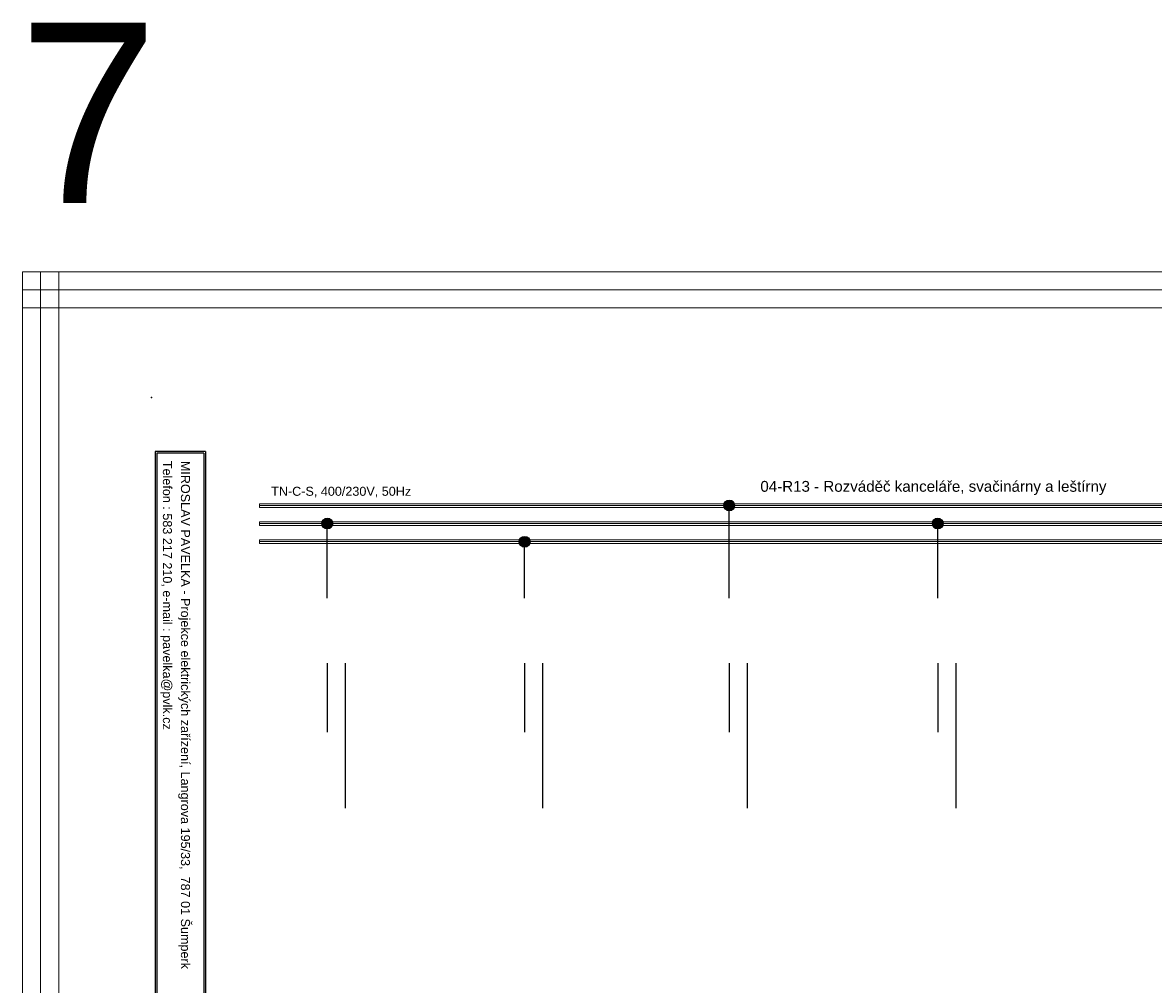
# Model space of a CAD drawing. Extents: x -1856 to 5084, y -4939 to -4246.
# Tile 15 of 24: x 2529 to 2842, y -4771 to -4504. Entities that reach past the tile are written whole.
import ezdxf

# ---------------------------------------------------------------- set-up
doc = ezdxf.new("R2010")
doc.units = 0
doc.header["$MEASUREMENT"] = 0
for name, color, linetype in [('1-KRESBA', 7, 'Continuous'), ('__10-Popisy', 220, 'Continuous'), ('__Bílá', 7, 'Continuous'), ('__Oranžová', 30, 'Continuous'), ('__Vínová 220', 220, 'Continuous')]:
    doc.layers.add(name, color=color, linetype=linetype)
doc.styles.add('Arial', font='arial.ttf')

# ---------------------------------------------------------------- blocks, each defined once
blk = doc.blocks.new('L0001A02')
at = {"linetype": 'Continuous'}
h = blk.add_hatch(color=256, dxfattribs=at)
edge = h.paths.add_edge_path()
edge.add_arc((0, 0), 1.5, 0, 360)
blk.add_circle((0, 0), 1.5)

msp = doc.modelspace()

# ---------------------------------------------------------------- linework, layer by layer
at = {"layer": '1-KRESBA'}
for p, q in [((2724.51, -4663.79), (2724.51, -4638.62)), ((2613.05, -4663.79), (2613.05, -4643.15)), ((2782.33, -4663.79), (2782.33, -4643.38)), ((2667.77, -4663.79), (2667.77, -4647.89)), ((2613.05, -4681.81), (2613.05, -4700.92)), ((2618.05, -4681.83), (2618.05, -4722.04)), ((2667.77, -4681.81), (2667.77, -4700.92)), ((2672.77, -4681.83), (2672.77, -4722.04)), ((2724.51, -4681.81), (2724.51, -4700.92)), ((2729.51, -4681.83), (2729.51, -4722.04)), ((2782.33, -4681.81), (2782.33, -4700.92)), ((2787.33, -4681.83), (2787.33, -4722.04))]:
    msp.add_line(p, q, dxfattribs=at)
at = {"layer": '__Bílá'}
for p, q in [((2579.29, -4623.12), (2565.29, -4623.12)), ((2565.29, -4623.12), (2565.29, -4902.12)), ((2578.79, -4623.62), (2565.79, -4623.62)), ((2565.79, -4623.62), (2565.79, -4802.62)), ((2578.79, -4623.62), (2578.79, -4802.62)), ((2579.29, -4623.12), (2579.29, -4902.12))]:
    msp.add_line(p, q, dxfattribs=at)
msp.add_point((2564.29, -4608.12), dxfattribs=at)
at = {"layer": '__Oranžová', "lineweight": 0}
for p, q in [((2594.29, -4637.62), (2594.29, -4638.12)), ((2594.29, -4637.62), (2949.29, -4637.62)), ((2594.29, -4638.62), (2594.29, -4638.12)), ((2594.29, -4638.12), (2949.29, -4638.12)), ((2594.29, -4638.62), (2949.29, -4638.62)), ((2594.29, -4642.62), (2594.29, -4643.12)), ((2594.29, -4642.62), (2949.29, -4642.62)), ((2594.29, -4643.62), (2594.29, -4643.12)), ((2594.29, -4643.12), (2949.29, -4643.12)), ((2594.29, -4643.62), (2949.29, -4643.62)), ((2594.29, -4647.62), (2594.29, -4648.12)), ((2594.29, -4647.62), (2949.29, -4647.62)), ((2594.29, -4648.62), (2594.29, -4648.12)), ((2594.29, -4648.12), (2949.29, -4648.12)), ((2594.29, -4648.62), (2949.29, -4648.62))]:
    msp.add_line(p, q, dxfattribs=at)
at = {"layer": '__Vínová 220', "lineweight": 0}
for p, q in [((2528.58, -4573.3), (2528.58, -4578.3)), ((2528.58, -4573.3), (3024.98, -4573.3)), ((2528.58, -4939.38), (2528.58, -4573.3)), ((2528.58, -4573.3), (2533.58, -4573.3)), ((2533.58, -4939.38), (2533.58, -4573.3)), ((2538.58, -4573.3), (2533.58, -4573.3)), ((2538.58, -4939.38), (2538.58, -4573.3)), ((2528.58, -4583.3), (2528.58, -4578.3)), ((2528.58, -4578.3), (3024.98, -4578.3)), ((2528.58, -4583.3), (3024.98, -4583.3))]:
    msp.add_line(p, q, dxfattribs=at)

# ---------------------------------------------------------------- block references
at = {"layer": '1-KRESBA'}
for p in [(2724.51, -4638.09), (2613.05, -4643.1), (2782.33, -4643.09), (2667.77, -4648.15)]:
    msp.add_blockref('L0001A02', p, dxfattribs=at)

# ---------------------------------------------------------------- texts
at = {"layer": '__10-Popisy', "style": 'Arial'}
msp.add_text('7', height=50, dxfattribs=at).set_placement((2527.4, -4554.18))
at = {"layer": '__Bílá', "style": 'Arial'}
for s, p in [('Telefon : 583 217 210, e-mail : pavelka@pvlk.cz', (2567.48, -4625.71)), ('MIROSLAV PAVELKA - Projekce elektrických zařízení, Langrova 195/33,  787 01 Šumperk', (2572.48, -4625.71))]:
    msp.add_text(s, height=2.5, rotation=270, dxfattribs=at).set_placement(p)
at = {"layer": '__Bílá', "insert": (2733.14, -4635.19), "char_height": 3, "attachment_point": 7, "style": 'Arial'}
msp.add_mtext('04-R13 - Rozváděč kanceláře, svačinárny a leštírny\\P', dxfattribs=at)
at = {"layer": '__Oranžová', "lineweight": 0, "style": 'Arial'}
msp.add_text('TN-C-S, 400/230V, 50Hz', height=2.5, dxfattribs=at).set_placement((2597.5, -4635.4))

doc.saveas('drawing.dxf')
